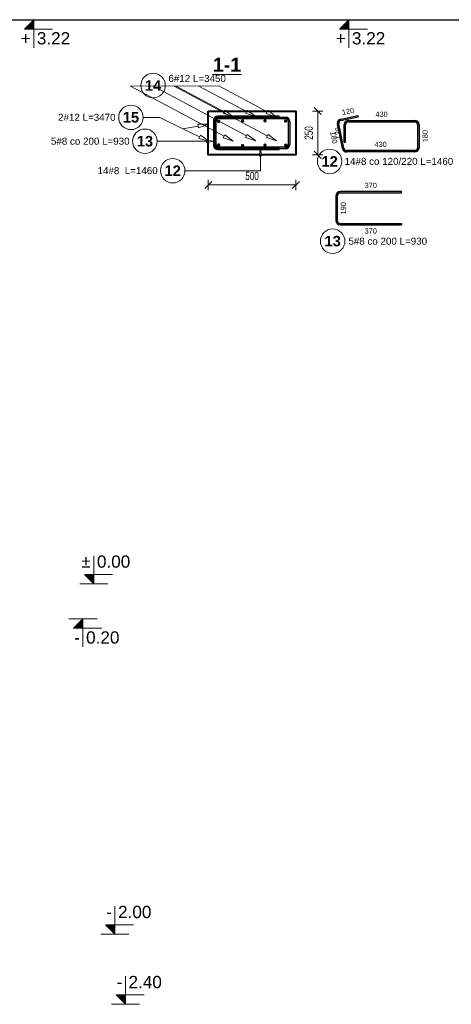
# Model space of a CAD drawing. Extents: x 3922 to 466978, y -142912 to 64503.
# Tile 25 of 62: x 397450 to 399914, y -129042 to -123422. Entities that reach past the tile are written whole.
import ezdxf
from ezdxf.enums import TextEntityAlignment as Align

# ---------------------------------------------------------------- set-up
doc = ezdxf.new("R2010")
doc.units = 0
doc.header["$LTSCALE"] = 10
doc.header["$MEASUREMENT"] = 0
doc.layers.add('P-Wymiar', color=254, linetype='Continuous', lineweight=9)
doc.layers.add('RCAD_deskowanie', color=3, linetype='Continuous', lineweight=40)
for name, color, linetype in [('RCAD_kształt pręta', 7, 'Continuous'), ('RCAD_opis kształtu pręta', 7, 'Continuous'), ('RCAD_opis rozkładu', 7, 'Continuous'), ('RCAD_pręt wyrzucony', 130, 'Continuous'), ('RCAD_pręty punktowe', 7, 'Continuous'), ('RCAD_symbole graficzne', 7, 'Continuous')]:
    doc.layers.add(name, color=color, linetype=linetype)
doc.styles.add('ROMANS', font='arial.ttf', dxfattribs={"width": 0.7})
doc.styles.add('style1', font='arial.ttf')
doc.styles.add('style3', font='arialbd.ttf')
doc.styles.add('style5', font='arialbd.ttf')
doc.dimstyles.new('A25', dxfattribs={"dimscale": 27, "dimtxt": 1.75, "dimasz": 0.06, "dimexe": 0, "dimexo": 0, "dimgap": 1, "dimtad": 1, "dimdec": 4, "dimrnd": 0.1, "dimdsep": 46, "dimtxsty": 'ROMANS', "dimblk": '[[[[[[[[', "dimcen": 2, "dimdle": 2, "dimse1": 1, "dimse2": 1, "dimclrd": 256, "dimclrt": 1, "dimadec": 0, "dimazin": 0, "dimtfac": 1, "dimtdec": 4, "dimtix": 1, "dimtmove": 2, "dimatfit": 3, "dimldrblk": '[[[[[[[[', "dimfxl": 0, "dimtvp": 0.6, "dimtolj": 1, "dimlwd": -1, "dimarcsym": 0})

# ---------------------------------------------------------------- blocks, each defined once
blk = doc.blocks.new('[[[[[[[[')
at = {"layer": 'P-Wymiar'}
for p, q in [((-12.7, -12.7), (12.7, 12.7)), ((0, 0), (-4.6, 0)), ((0, 18), (0, -18))]:
    blk.add_line(p, q, dxfattribs=at)
blk = doc.blocks.new('*D380')
at = {"layer": 'Defpoints', "color": 0, "transparency": 16777216}
for p in [(398923.8, -123943.4), (399151.3, -123943.4), (398923.8, -124193.4)]:
    blk.add_point(p, dxfattribs=at)
at = {"layer": 'P-Wymiar', "transparency": 16777216}
blk.add_line((399151.3, -124191.8), (399151.3, -123945), dxfattribs=at)
at = {"layer": 'P-Wymiar', "transparency": 16777216, "xscale": 1.62, "yscale": 1.62, "zscale": 1.62}
for p, rotation in [((399151.3, -123943.4), 90), ((399151.3, -124193.4), 270)]:
    blk.add_blockref('[[[[[[[[', p, dxfattribs=dict(at, rotation=rotation))
at = {"layer": 'P-Wymiar', "color": 1, "transparency": 16777216, "insert": (399100.2, -124068.4), "char_height": 47.25, "attachment_point": 5, "rotation": 90, "style": 'ROMANS'}
blk.add_mtext('\\A1;250', dxfattribs=at)
blk = doc.blocks.new('*D381')
at = {"layer": 'Defpoints', "color": 0, "transparency": 16777216}
for p in [(398526.8, -124069.5), (399026.8, -124069.5), (399026.8, -124365.2)]:
    blk.add_point(p, dxfattribs=at)
at = {"layer": 'P-Wymiar', "transparency": 16777216}
blk.add_line((398528.4, -124365.2), (399025.1, -124365.2), dxfattribs=at)
at = {"layer": 'P-Wymiar', "transparency": 16777216, "xscale": 1.62, "yscale": 1.62, "zscale": 1.62, "rotation": 180}
blk.add_blockref('[[[[[[[[', (398526.8, -124365.2), dxfattribs=at)
at = {"layer": 'P-Wymiar', "transparency": 16777216, "xscale": 1.62, "yscale": 1.62, "zscale": 1.62}
blk.add_blockref('[[[[[[[[', (399026.8, -124365.2), dxfattribs=at)
at = {"layer": 'P-Wymiar', "color": 1, "transparency": 16777216, "insert": (398776.8, -124314), "char_height": 47.25, "attachment_point": 5, "style": 'ROMANS'}
blk.add_mtext('\\A1;500', dxfattribs=at)

msp = doc.modelspace()

# ---------------------------------------------------------------- hatches: boundary and pattern name
at = {"layer": 'RCAD_kształt pręta'}
h = msp.add_hatch(color=4, dxfattribs=at)
edge = h.paths.add_edge_path(flags=0)
edge.add_line((398580.75367, -123973.40082), (398580.75367, -123981.40082))
edge.add_arc((398580.75367, -123997.40082), 16, 90, 180)
edge.add_line((398564.75367, -123997.40082), (398556.75367, -123997.40082))
edge.add_arc((398580.75367, -123997.40082), 24, 450, 540, ccw=False)
for points in [[(398930.75367, -123973.40082), (398930.75367, -123981.40082), (398580.75367, -123981.40082), (398580.75367, -123973.40082)], [(398556.75367, -123997.40082), (398564.75367, -123997.40082), (398564.75367, -124139.40082), (398556.75367, -124139.40082)], [(398572.02092, -124102.40082), (398564.02092, -124102.40082), (398564.02092, -124002.40082), (398572.02092, -124002.40082)], [(398572.02092, -124134.40082), (398564.02092, -124134.40082), (398564.02092, -124002.40082), (398572.02092, -124002.40082)], [(398588.02092, -123986.40082), (398588.02092, -123978.40082), (398967.47535, -123978.40082), (398967.47535, -123986.40082)], [(398588.02092, -123986.40082), (398588.02092, -123978.40082), (398688.02092, -123978.40082), (398688.02092, -123986.40082)], [(398983.47535, -124002.40082), (398991.47535, -124002.40082), (398991.47535, -124134.40082), (398983.47535, -124134.40082)], [(398580.75367, -124163.40082), (398580.75367, -124155.40082), (398930.75367, -124155.40082), (398930.75367, -124163.40082)], [(398967.47535, -124150.40082), (398967.47535, -124158.40082), (398588.02092, -124158.40082), (398588.02092, -124150.40082)]]:
    msp.add_hatch(color=4, dxfattribs=at).paths.add_polyline_path(points, flags=0)
h = msp.add_hatch(color=4, dxfattribs=at)
edge = h.paths.add_edge_path(flags=0)
edge.add_line((398588.02092, -123978.40082), (398588.02092, -123986.40082))
edge.add_arc((398588.02092, -124002.40082), 16, 90, 180)
edge.add_line((398572.02092, -124002.40082), (398564.02092, -124002.40082))
edge.add_arc((398588.02092, -124002.40082), 24, 450, 540, ccw=False)
h = msp.add_hatch(color=4, dxfattribs=at)
edge = h.paths.add_edge_path(flags=0)
edge.add_line((398588.02092, -123978.40082), (398588.02092, -123986.40082))
edge.add_arc((398588.02092, -124002.40082), 16, 90, 180)
edge.add_line((398572.02092, -124002.40082), (398564.02092, -124002.40082))
edge.add_arc((398588.02092, -124002.40082), 24, 450, 540, ccw=False)
h = msp.add_hatch(color=4, dxfattribs=at)
edge = h.paths.add_edge_path(flags=0)
edge.add_line((398991.47535, -124002.40082), (398983.47535, -124002.40082))
edge.add_arc((398967.47535, -124002.40082), 16, 0, 90)
edge.add_line((398967.47535, -123986.40082), (398967.47535, -123978.40082))
edge.add_arc((398967.47535, -124002.40082), 24, 360, 450, ccw=False)
h = msp.add_hatch(color=4, dxfattribs=at)
edge = h.paths.add_edge_path(flags=0)
edge.add_line((398556.75367, -124139.40082), (398564.75367, -124139.40082))
edge.add_arc((398580.75367, -124139.40082), 16, 180, 270)
edge.add_line((398580.75367, -124155.40082), (398580.75367, -124163.40082))
edge.add_arc((398580.75367, -124139.40082), 24, 540, 630, ccw=False)
h = msp.add_hatch(color=4, dxfattribs=at)
edge = h.paths.add_edge_path(flags=0)
edge.add_line((398564.02092, -124134.40082), (398572.02092, -124134.40082))
edge.add_arc((398588.02092, -124134.40082), 16, 180, 270)
edge.add_line((398588.02092, -124150.40082), (398588.02092, -124158.40082))
edge.add_arc((398588.02092, -124134.40082), 24, 540, 630, ccw=False)
h = msp.add_hatch(color=4, dxfattribs=at)
edge = h.paths.add_edge_path(flags=0)
edge.add_line((398967.47535, -124158.40082), (398967.47535, -124150.40082))
edge.add_arc((398967.47535, -124134.40082), 16, -90, 0)
edge.add_line((398983.47535, -124134.40082), (398991.47535, -124134.40082))
edge.add_arc((398967.47535, -124134.40082), 24, 270, 360, ccw=False)
at = {"layer": 'RCAD_pręt wyrzucony'}
for points in [[(399283.9616, -123997.16457), (399282.37224, -123989.32404), (399380.3789, -123969.45711), (399381.96826, -123977.29764)], [(399299.82126, -124155.93856), (399291.98072, -124157.52791), (399263.61871, -124017.6137), (399271.45924, -124016.02435)], [(399310.26222, -124120.75985), (399302.26222, -124120.75985), (399302.26222, -124020.75985), (399310.26222, -124020.75985)], [(399326.26222, -124004.75985), (399326.26222, -123996.75985), (399705.71665, -123996.75985), (399705.71665, -124004.75985)], [(399721.71665, -124020.75985), (399729.71665, -124020.75985), (399729.71665, -124152.75985), (399721.71665, -124152.75985)], [(399705.71665, -124168.75985), (399705.71665, -124176.75985), (399315.50232, -124176.75985), (399315.50232, -124168.75985)], [(399628.99813, -124403.23693), (399628.99813, -124411.23693), (399278.99813, -124411.23693), (399278.99813, -124403.23693)], [(399254.99813, -124427.23693), (399262.99813, -124427.23693), (399262.99813, -124569.23693), (399254.99813, -124569.23693)], [(399278.99813, -124593.23693), (399278.99813, -124585.23693), (399628.99813, -124585.23693), (399628.99813, -124593.23693)]]:
    msp.add_hatch(color=4, dxfattribs=at).paths.add_polyline_path(points, flags=0)
h = msp.add_hatch(color=4, dxfattribs=at)
edge = h.paths.add_edge_path(flags=0)
edge.add_line((399282.37224, -123989.32404), (399283.9616, -123997.16457))
edge.add_arc((399287.14031, -124012.84564), 16, 101.4591559, 191.4591559)
edge.add_line((399271.45924, -124016.02435), (399263.61871, -124017.6137))
edge.add_arc((399287.14031, -124012.84564), 24, 461.4591559, 551.4591559, ccw=False)
h = msp.add_hatch(color=4, dxfattribs=at)
edge = h.paths.add_edge_path(flags=0)
edge.add_line((399326.26222, -123996.75985), (399326.26222, -124004.75985))
edge.add_arc((399326.26222, -124020.75985), 16, 90, 180)
edge.add_line((399310.26222, -124020.75985), (399302.26222, -124020.75985))
edge.add_arc((399326.26222, -124020.75985), 24, 450, 540, ccw=False)
h = msp.add_hatch(color=4, dxfattribs=at)
edge = h.paths.add_edge_path(flags=0)
edge.add_line((399729.71665, -124020.75985), (399721.71665, -124020.75985))
edge.add_arc((399705.71665, -124020.75985), 16, 0, 90)
edge.add_line((399705.71665, -124004.75985), (399705.71665, -123996.75985))
edge.add_arc((399705.71665, -124020.75985), 24, 360, 450, ccw=False)
h = msp.add_hatch(color=4, dxfattribs=at)
edge = h.paths.add_edge_path(flags=0)
edge.add_line((399291.98072, -124157.52791), (399299.82126, -124155.93856))
edge.add_arc((399315.50232, -124152.75985), 16, -168.5408441, -90)
edge.add_line((399315.50232, -124168.75985), (399315.50232, -124176.75985))
edge.add_arc((399315.50232, -124152.75985), 24, 191.4591559, 270, ccw=False)
h = msp.add_hatch(color=4, dxfattribs=at)
edge = h.paths.add_edge_path(flags=0)
edge.add_line((399705.71665, -124176.75985), (399705.71665, -124168.75985))
edge.add_arc((399705.71665, -124152.75985), 16, -90, 0)
edge.add_line((399721.71665, -124152.75985), (399729.71665, -124152.75985))
edge.add_arc((399705.71665, -124152.75985), 24, 270, 360, ccw=False)
h = msp.add_hatch(color=4, dxfattribs=at)
edge = h.paths.add_edge_path(flags=0)
edge.add_line((399278.99813, -124403.23693), (399278.99813, -124411.23693))
edge.add_arc((399278.99813, -124427.23693), 16, 90, 180)
edge.add_line((399262.99813, -124427.23693), (399254.99813, -124427.23693))
edge.add_arc((399278.99813, -124427.23693), 24, 450, 540, ccw=False)
h = msp.add_hatch(color=4, dxfattribs=at)
edge = h.paths.add_edge_path(flags=0)
edge.add_line((399254.99813, -124569.23693), (399262.99813, -124569.23693))
edge.add_arc((399278.99813, -124569.23693), 16, 180, 270)
edge.add_line((399278.99813, -124585.23693), (399278.99813, -124593.23693))
edge.add_arc((399278.99813, -124569.23693), 24, 540, 630, ccw=False)
at = {"layer": 'RCAD_pręty punktowe'}
h = msp.add_hatch(color=1, dxfattribs=at)
edge = h.paths.add_edge_path(flags=0)
edge.add_arc((398586.3788, -124002.14502), 10, 0, 360)
h = msp.add_hatch(color=1, dxfattribs=at)
edge = h.paths.add_edge_path(flags=0)
edge.add_arc((398722.543, -123999.90704), 10, 0, 360)
h = msp.add_hatch(color=1, dxfattribs=at)
edge = h.paths.add_edge_path(flags=0)
edge.add_arc((398850.32483, -123999.02829), 10, 0, 360)
h = msp.add_hatch(color=1, dxfattribs=at)
edge = h.paths.add_edge_path(flags=0)
edge.add_arc((398967.8664, -124000.50925), 10, 0, 360)
h = msp.add_hatch(color=1, dxfattribs=at)
edge = h.paths.add_edge_path(flags=0)
edge.add_arc((398586.3788, -124137.16021), 10, 0, 360)
h = msp.add_hatch(color=1, dxfattribs=at)
edge = h.paths.add_edge_path(flags=0)
edge.add_arc((398722.543, -124140.40082), 10, 0, 360)
h = msp.add_hatch(color=1, dxfattribs=at)
edge = h.paths.add_edge_path(flags=0)
edge.add_arc((398850.32483, -124137.90394), 10, 0, 360)
h = msp.add_hatch(color=1, dxfattribs=at)
edge = h.paths.add_edge_path(flags=0)
edge.add_arc((398969.13473, -124138.36526), 10, 0, 360)
at = {"layer": 'RCAD_symbole graficzne'}
for points in [[(397477.14414, -123475.30956), (397530.47748, -123421.97622), (397530.47748, -123475.30956)], [(399275.47842, -123475.30956), (399328.81176, -123421.97622), (399328.81176, -123475.30956)], [(397820.12602, -126588.64289), (397873.45935, -126641.97622), (397873.45935, -126588.64289)], [(397758.39023, -126895.30956), (397811.72357, -126841.97622), (397811.72357, -126895.30956)], [(397940.77486, -128588.64289), (397994.1082, -128641.97622), (397994.1082, -128588.64289)], [(398000.41498, -128988.64289), (398053.74831, -129041.97622), (398053.74831, -128988.64289)]]:
    msp.add_hatch(color=1, dxfattribs=at).paths.add_polyline_path(points, flags=0)

# ---------------------------------------------------------------- linework, layer by layer
at = {"layer": 'Defpoints'}
for p in [(382161.86223, -123421.97622), (395642.50183, -123421.97622), (387560.31267, -123421.97622), (401040.95228, -123421.97622), (379203.68423, -123421.97622), (392684.32383, -123421.97622), (384602.13467, -123421.97622), (398082.77428, -123421.97622)]:
    msp.add_xline(p, (1, 0), dxfattribs=at)
at = {"layer": 'RCAD_deskowanie'}
msp.add_lwpolyline([(398526.75367, -123943.40082), (399026.75367, -123943.40082), (399026.75367, -124193.40082), (398526.75367, -124193.40082)], close=True, dxfattribs=at)
at = {"layer": 'RCAD_kształt pręta', "color": 4}
for p, q in [((398930.75367, -123973.40082), (398580.75367, -123973.40082)), ((398930.75367, -123981.40082), (398930.75367, -123973.40082)), ((398556.75367, -123997.40082), (398556.75367, -124139.40082)), ((398564.02092, -124102.40082), (398564.02092, -124002.40082)), ((398564.02092, -124134.40082), (398564.02092, -124002.40082)), ((398564.75367, -123997.40082), (398564.75367, -124139.40082)), ((398572.02092, -124102.40082), (398572.02092, -124002.40082)), ((398572.02092, -124134.40082), (398572.02092, -124002.40082)), ((398930.75367, -123981.40082), (398580.75367, -123981.40082)), ((398588.02092, -123978.40082), (398967.47535, -123978.40082)), ((398588.02092, -123978.40082), (398688.02092, -123978.40082)), ((398588.02092, -123986.40082), (398967.47535, -123986.40082)), ((398588.02092, -123986.40082), (398688.02092, -123986.40082)), ((398688.02092, -123978.40082), (398688.02092, -123986.40082)), ((398983.47535, -124002.40082), (398983.47535, -124134.40082)), ((398991.47535, -124002.40082), (398991.47535, -124134.40082)), ((398564.02092, -124102.40082), (398572.02092, -124102.40082)), ((398580.75367, -124155.40082), (398930.75367, -124155.40082)), ((398580.75367, -124163.40082), (398930.75367, -124163.40082)), ((398967.47535, -124150.40082), (398588.02092, -124150.40082)), ((398967.47535, -124158.40082), (398588.02092, -124158.40082)), ((398930.75367, -124155.40082), (398930.75367, -124163.40082))]:
    msp.add_line(p, q, dxfattribs=at)
for centre, radius, start, end in [((398580.75367, -123997.40082), 24, 90, 180), ((398588.02092, -124002.40082), 24, 90, 180), ((398588.02092, -124002.40082), 24, 90, 180), ((398580.75367, -123997.40082), 16, 90, 180), ((398588.02092, -124002.40082), 16, 90, 180), ((398588.02092, -124002.40082), 16, 90, 180), ((398967.47535, -124002.40082), 24, 360, 90), ((398967.47535, -124002.40082), 16, 360, 90), ((398580.75367, -124139.40082), 24, 180, 270), ((398588.02092, -124134.40082), 24, 180, 270), ((398580.75367, -124139.40082), 16, 180, 270), ((398588.02092, -124134.40082), 16, 180, 270), ((398967.47535, -124134.40082), 16, 270, 360), ((398967.47535, -124134.40082), 24, 270, 0)]:
    msp.add_arc(centre, radius, start, end, dxfattribs=at)
at = {"layer": 'RCAD_opis kształtu pręta', "color": 8, "lineweight": 0}
for p, q in [((398371.68827, -124115.91455), (398235.12908, -124115.91455)), ((398371.68827, -124115.91455), (398516.75367, -124115.91455)), ((398516.75367, -124109.24788), (398556.75367, -124115.91455)), ((398516.75367, -124109.24788), (398516.75367, -124122.58122)), ((398556.75367, -124115.91455), (398516.75367, -124122.58122)), ((398817.42576, -124198.40082), (398824.09242, -124158.40082)), ((398817.42576, -124198.40082), (398830.75909, -124198.40082)), ((398824.09242, -124158.40082), (398830.75909, -124198.40082)), ((398824.09242, -124283.86333), (398824.09242, -124198.40082)), ((398824.09242, -124283.86333), (398393.6699, -124283.86333))]:
    msp.add_line(p, q, dxfattribs=at)
for centre in [(398165.12908, -124115.91455), (398323.6699, -124283.86333)]:
    msp.add_circle(centre, 70, dxfattribs=at)
at = {"layer": 'RCAD_opis rozkładu', "color": 8, "lineweight": 0}
for p, q in [((398082.11388, -123801.20889), (398141.64404, -123799.58506)), ((398082.11388, -123801.20889), (398586.97291, -123800.39677)), ((398082.11388, -123801.20889), (398616.77261, -124087.72079)), ((398214.15875, -123800.99648), (398744.55444, -124085.22391)), ((398331.75479, -123800.80732), (398863.36434, -124085.68523)), ((398343.50412, -123800.78842), (398616.77261, -123947.22701)), ((398472.53846, -123800.58085), (398744.55444, -123946.34826)), ((398586.97291, -123800.39677), (398862.09602, -123947.82922)), ((398621.49595, -123938.41282), (398612.04928, -123956.04121)), ((398669.6578, -123975.56703), (398612.04928, -123956.04121)), ((398621.49595, -123938.41282), (398669.6578, -123975.56703)), ((398749.27778, -123937.53406), (398739.83111, -123955.16246)), ((398797.43963, -123974.68827), (398739.83111, -123955.16246)), ((398749.27778, -123937.53406), (398797.43963, -123974.68827)), ((398866.81935, -123939.01502), (398857.37268, -123956.64341)), ((398914.98121, -123976.16923), (398857.37268, -123956.64341)), ((398866.81935, -123939.01502), (398914.98121, -123976.16923)), ((398250.54288, -123979.48146), (398155.35376, -123979.48146)), ((398380.90989, -124045.66502), (398250.54288, -123979.48146)), ((398380.90989, -124045.66502), (398468.53874, -124028.81044)), ((398466.64996, -124018.99043), (398527.45877, -124017.47773)), ((398466.64996, -124018.99043), (398470.42753, -124038.63044)), ((398527.45877, -124017.47773), (398470.42753, -124038.63044)), ((398380.90989, -124045.66502), (398477.55774, -124090.58376)), ((398481.77245, -124081.51534), (398473.34304, -124099.65218)), ((398481.77245, -124081.51534), (398531.96827, -124115.87199)), ((398621.49595, -124078.90659), (398612.04928, -124096.53499)), ((398621.49595, -124078.90659), (398669.6578, -124116.0608)), ((398749.27778, -124076.40971), (398739.83111, -124094.03811)), ((398749.27778, -124076.40971), (398797.43963, -124113.56393)), ((398868.08768, -124076.87103), (398858.64101, -124094.49942)), ((398868.08768, -124076.87103), (398916.24953, -124114.02524)), ((398531.96827, -124115.87199), (398473.34304, -124099.65218)), ((398669.6578, -124116.0608), (398612.04928, -124096.53499)), ((398797.43963, -124113.56393), (398739.83111, -124094.03811)), ((398916.24953, -124114.02524), (398858.64101, -124094.49942))]:
    msp.add_line(p, q, dxfattribs=at)
for centre in [(398211.61801, -123797.67634), (398085.35376, -123979.48146)]:
    msp.add_circle(centre, 70, dxfattribs=at)
at = {"layer": 'RCAD_pręt wyrzucony', "color": 4}
for p, q in [((399282.37224, -123989.32404), (399380.3789, -123969.45711)), ((399380.3789, -123969.45711), (399381.96826, -123977.29764)), ((399291.98072, -124157.52791), (399263.61871, -124017.6137)), ((399299.82126, -124155.93856), (399271.45924, -124016.02435)), ((399283.9616, -123997.16457), (399381.96826, -123977.29764)), ((399302.26222, -124120.75985), (399302.26222, -124020.75985)), ((399310.26222, -124120.75985), (399310.26222, -124020.75985)), ((399326.26222, -123996.75985), (399705.71665, -123996.75985)), ((399326.26222, -124004.75985), (399705.71665, -124004.75985)), ((399721.71665, -124020.75985), (399721.71665, -124152.75985)), ((399729.71665, -124020.75985), (399729.71665, -124152.75985)), ((399302.26222, -124120.75985), (399310.26222, -124120.75985)), ((399705.71665, -124168.75985), (399315.50232, -124168.75985)), ((399705.71665, -124176.75985), (399315.50232, -124176.75985)), ((399628.99813, -124403.23693), (399278.99813, -124403.23693)), ((399628.99813, -124411.23693), (399278.99813, -124411.23693)), ((399628.99813, -124411.23693), (399628.99813, -124403.23693)), ((399254.99813, -124427.23693), (399254.99813, -124569.23693)), ((399262.99813, -124427.23693), (399262.99813, -124569.23693)), ((399278.99813, -124585.23693), (399628.99813, -124585.23693)), ((399278.99813, -124593.23693), (399628.99813, -124593.23693)), ((399628.99813, -124585.23693), (399628.99813, -124593.23693))]:
    msp.add_line(p, q, dxfattribs=at)
at = {"layer": 'RCAD_pręt wyrzucony', "color": 8, "lineweight": 0}
for centre in [(399219.42978, -124230.88184), (399236.60386, -124686.38225)]:
    msp.add_circle(centre, 70, dxfattribs=at)
at = {"layer": 'RCAD_pręt wyrzucony', "color": 4}
for centre, radius, start, end in [((399287.14031, -124012.84564), 24, 101.4591559, 191.4591559), ((399287.14031, -124012.84564), 16, 101.4591559, 191.4591559), ((399326.26222, -124020.75985), 24, 90, 180), ((399326.26222, -124020.75985), 16, 90, 180), ((399705.71665, -124020.75985), 24, 360, 90), ((399705.71665, -124020.75985), 16, 360, 90), ((399315.50232, -124152.75985), 24, 191.4591559, 270), ((399315.50232, -124152.75985), 16, 191.4591559, 270), ((399705.71665, -124152.75985), 16, 270, 360), ((399705.71665, -124152.75985), 24, 270, 0), ((399278.99813, -124427.23693), 24, 90, 180), ((399278.99813, -124427.23693), 16, 90, 180), ((399278.99813, -124569.23693), 24, 180, 270), ((399278.99813, -124569.23693), 16, 180, 270)]:
    msp.add_arc(centre, radius, start, end, dxfattribs=at)
at = {"layer": 'RCAD_symbole graficzne', "color": 1, "lineweight": 0}
for p, q in [((397610.47748, -123421.97622), (397450.47748, -123421.97622)), ((397477.14414, -123475.30956), (397530.47748, -123421.97622)), ((397530.47748, -123421.97622), (397530.47748, -123581.97622)), ((399408.81176, -123421.97622), (399248.81176, -123421.97622)), ((399275.47842, -123475.30956), (399328.81176, -123421.97622)), ((399328.81176, -123421.97622), (399328.81176, -123581.97622)), ((397637.14414, -123475.30956), (397477.14414, -123475.30956)), ((399435.47842, -123475.30956), (399275.47842, -123475.30956)), ((397873.45935, -126641.97622), (397873.45935, -126481.97622)), ((397980.12602, -126588.64289), (397820.12602, -126588.64289)), ((397820.12602, -126588.64289), (397873.45935, -126641.97622)), ((397953.45935, -126641.97622), (397793.45935, -126641.97622)), ((397891.72357, -126841.97622), (397731.72357, -126841.97622)), ((397758.39023, -126895.30956), (397811.72357, -126841.97622)), ((397811.72357, -126841.97622), (397811.72357, -127001.97622)), ((397918.39023, -126895.30956), (397758.39023, -126895.30956)), ((397994.1082, -128641.97622), (397994.1082, -128481.97622)), ((398100.77486, -128588.64289), (397940.77486, -128588.64289)), ((397940.77486, -128588.64289), (397994.1082, -128641.97622)), ((398074.1082, -128641.97622), (397914.1082, -128641.97622)), ((398053.74831, -129041.97622), (398053.74831, -128881.97622)), ((398160.41498, -128988.64289), (398000.41498, -128988.64289)), ((398000.41498, -128988.64289), (398053.74831, -129041.97622)), ((398133.74831, -129041.97622), (397973.74831, -129041.97622))]:
    msp.add_line(p, q, dxfattribs=at)
at = {"layer": 'RCAD_symbole graficzne', "color": 0, "lineweight": 0}
msp.add_line((398550.30118, -123735.06062), (398716.94784, -123735.06062), dxfattribs=at)

# ---------------------------------------------------------------- texts
at = {"layer": 'RCAD_opis kształtu pręta', "color": 1, "attachment_point": 5}
for s, insert, char_height, style in [('13', (398165.12908, -124115.91455), 60, 'style3'), ('5#8 co 200 L=930', (397853.12362, -124115.91455), 40, 'style1'), ('14#8  L=1460', (398066.35749, -124283.86333), 40, 'style1'), ('12', (398323.6699, -124283.86333), 60, 'style3')]:
    msp.add_mtext(s, dxfattribs=dict(at, insert=insert, char_height=char_height, style=style))
at = {"layer": 'RCAD_opis rozkładu', "color": 2, "insert": (398463.28095, -123757.73774), "char_height": 40, "attachment_point": 5, "rotation": 359.8275742, "style": 'style1'}
msp.add_mtext('6#12 L=3450', dxfattribs=at)
at = {"layer": 'RCAD_opis rozkładu', "color": 1, "insert": (398211.61801, -123797.67634), "char_height": 60, "attachment_point": 5, "rotation": 359.8275742, "style": 'style3'}
msp.add_mtext('14', dxfattribs=at)
at = {"layer": 'RCAD_opis rozkładu', "color": 2, "insert": (397833.58022, -123979.48146), "char_height": 40, "attachment_point": 5, "style": 'style1'}
msp.add_mtext('2#12 L=3470', dxfattribs=at)
at = {"layer": 'RCAD_opis rozkładu', "color": 1, "insert": (398085.35376, -123979.48146), "char_height": 60, "attachment_point": 5, "style": 'style3'}
msp.add_mtext('15', dxfattribs=at)
at = {"layer": 'RCAD_pręt wyrzucony', "color": 1, "char_height": 30, "attachment_point": 5, "style": 'style1'}
for s, insert, rotation in [('120', (399324.42215, -123945.08825), 11.4591559), ('180', (399243.49739, -124094.52423), 281.4591559), ('120', (399267.26222, -124070.75985), 90), ('180', (399764.71665, -124086.75985), 90), ('190', (399297.99813, -124498.23693), 90)]:
    msp.add_mtext(s, dxfattribs=dict(at, insert=insert, rotation=rotation))
at = {"layer": 'RCAD_pręt wyrzucony', "color": 1, "attachment_point": 5}
for s, insert, char_height, style in [('430', (399515.98944, -123961.75985), 30, 'style1'), ('430', (399510.60949, -124133.75985), 30, 'style1'), ('12', (399219.42978, -124230.88184), 60, 'style3'), ('370', (399453.99813, -124368.23693), 30, 'style1'), ('13', (399236.60386, -124686.38225), 60, 'style3'), ('370', (399453.99813, -124628.23693), 30, 'style1')]:
    msp.add_mtext(s, dxfattribs=dict(at, insert=insert, char_height=char_height, style=style))
at = {"layer": 'RCAD_pręt wyrzucony', "color": 2, "char_height": 40, "style": 'style1'}
for s, insert, attachment_point in [('14#8 co 120/220 L=1460', (399615.00958, -124230.88184), 5), ('5#8 co 200 L=930', (399326.60386, -124686.38225), 4)]:
    msp.add_mtext(s, dxfattribs=dict(at, insert=insert, attachment_point=attachment_point))
at = {"layer": 'RCAD_symbole graficzne', "color": 2, "style": 'style1'}
for s, p in [('+', (397512.6997, -123493.08733)), ('+', (399311.03398, -123493.08733)), ('-', (397793.94579, -126913.08733))]:
    msp.add_text(s, height=70, dxfattribs=at).set_placement(p, align=Align.TOP_RIGHT)
for s, p in [('3.22 ', (397548.25525, -123493.08733)), ('3.22 ', (399346.58954, -123493.08733)), ('0.20 ', (397829.50134, -126913.08733))]:
    msp.add_text(s, height=70, dxfattribs=at).set_placement(p, align=Align.TOP_LEFT)
for s, p in [('±', (397855.68158, -126570.86511)), ('-', (397976.33042, -128570.86511)), ('-', (398035.97054, -128970.86511))]:
    msp.add_text(s, height=70, dxfattribs=at).set_placement(p, align=Align.BOTTOM_RIGHT)
for s, p in [('0.00 ', (397891.23713, -126570.86511)), ('2.00 ', (398011.88597, -128570.86511)), ('2.40 ', (398071.52609, -128970.86511))]:
    msp.add_text(s, height=70, dxfattribs=at).set_placement(p, align=Align.BOTTOM_LEFT)
at = {"layer": 'RCAD_symbole graficzne', "color": 73, "insert": (398633.62451, -123678.83142), "char_height": 80, "attachment_point": 5, "style": 'style5'}
msp.add_mtext('1-1', dxfattribs=at)

# ---------------------------------------------------------------- dimensions: what is measured, and where the dimension line sits
at = {"layer": 'P-Wymiar'}
dim = msp.add_linear_dim(base=(399151.34056, -123943.40082), p1=(398923.77554, -124193.40082), p2=(398923.77554, -123943.40082), angle=90, dimstyle='A25', dxfattribs=at)
dim.commit()
dim.dimension.update_dxf_attribs({"geometry": '*D380', "text_midpoint": (399100.21599, -124068.40082)})
dim = msp.add_linear_dim(base=(399026.75367, -124365.15307), p1=(398526.75367, -124069.54293), p2=(399026.75367, -124069.54293), dimstyle='A25', dxfattribs=at)
dim.commit()
dim.dimension.update_dxf_attribs({"geometry": '*D381', "text_midpoint": (398776.75367, -124314.02849)})

doc.saveas('drawing.dxf')
